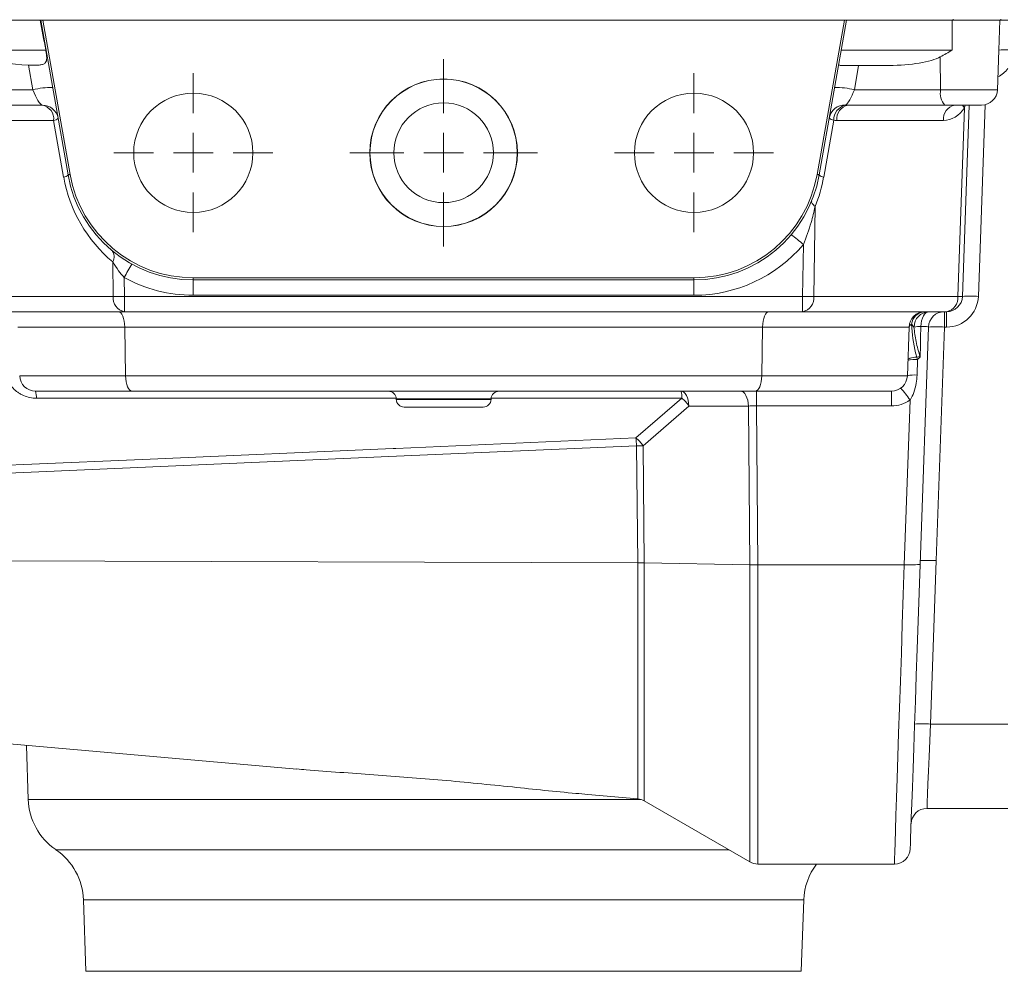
# Model space of a CAD drawing. Header units: millimetres. Extents: x 104 to 691, y -53 to 667.
# Tile 17 of 29: x 167 to 290, y 442 to 562. Entities that reach past the tile are written whole.
import ezdxf

# ---------------------------------------------------------------- set-up
doc = ezdxf.new("R2010")
doc.units = ezdxf.units.MM

# ---------------------------------------------------------------- blocks, each defined once
blk = doc.blocks.new('SW_CENTERMARKSYMBOL_0')
at = {"color": 0, "linetype": 'Continuous', "lineweight": 0}
for p, q in [((0, 5), (0, 10)), ((0, 0), (0, 2.5)), ((-5, 0), (-10, 0)), ((0, 0), (-2.5, 0)), ((0, 0), (0, -2.5)), ((0, 0), (2.5, 0)), ((5, 0), (10, 0)), ((0, -5), (0, -10))]:
    blk.add_line(p, q, dxfattribs=at)
blk = doc.blocks.new('SW_CENTERMARKSYMBOL_1')
at = {"color": 0, "linetype": 'Continuous', "lineweight": 0}
for p, q in [((0, 5), (0, 10)), ((0, 0), (0, 2.5)), ((-5, 0), (-10, 0)), ((0, 0), (-2.5, 0)), ((0, 0), (0, -2.5)), ((0, 0), (2.5, 0)), ((5, 0), (10, 0)), ((0, -5), (0, -10))]:
    blk.add_line(p, q, dxfattribs=at)
blk = doc.blocks.new('SW_CENTERMARKSYMBOL_2')
at = {"color": 0, "linetype": 'Continuous', "lineweight": 0}
for p, q in [((0, 5), (0, 11.79)), ((0, 0), (0, 2.5)), ((-5, 0), (-11.79, 0)), ((0, 0), (-2.5, 0)), ((0, 0), (0, -2.5)), ((0, 0), (2.5, 0)), ((5, 0), (11.79, 0)), ((0, -5), (0, -11.79))]:
    blk.add_line(p, q, dxfattribs=at)

msp = doc.modelspace()

# ---------------------------------------------------------------- linework, layer by layer
at = {"color": 7, "linetype": 'Continuous', "lineweight": 15}
for p, q in [((160.86, 562.15), (169.09, 562.15)), ((169.17, 562.15), (169.09, 562.15)), ((172.61, 542.67), (169.17, 562.15)), ((169.17, 562.15), (169.44, 562.15)), ((169.44, 562.15), (172.87, 542.72)), ((270.28, 562.15), (169.44, 562.15)), ((266.86, 542.72), (270.28, 562.15)), ((270.55, 562.15), (267.12, 542.67)), ((270.28, 562.15), (270.55, 562.15)), ((270.55, 562.15), (283.86, 562.15)), ((283.86, 558.38), (283.86, 562.15)), ((283.86, 562.15), (287.77, 562.15)), ((283.95, 562.25), (283.95, 562.15)), ((289.95, 562.15), (287.77, 562.15)), ((289.72, 558.38), (289.85, 562.15)), ((289.95, 562.25), (289.95, 562.15)), ((290.86, 562.15), (289.95, 562.15)), ((160.86, 558.38), (169.8, 558.38)), ((269.89, 558.38), (283.86, 558.38)), ((282.39, 553.38), (282.35, 557.52)), ((289.55, 553.38), (289.72, 558.38)), ((168.18, 553.38), (167.64, 556.47)), ((275.89, 556.45), (269.76, 556.45)), ((272.08, 556.45), (271.54, 553.38)), ((162.33, 553.38), (168.18, 553.38)), ((271.54, 553.38), (282.39, 553.38)), ((169.38, 551.45), (161.82, 551.45)), ((282.91, 551.45), (270.75, 551.45)), ((287.55, 551.45), (282.91, 551.45)), ((285.98, 551.45), (285.14, 527.38)), ((284.55, 527.38), (285.38, 551.12)), ((170.79, 549.52), (161.97, 549.52)), ((172.05, 542.39), (170.79, 549.52)), ((268.94, 549.55), (267.68, 542.39)), ((282.75, 549.52), (269.34, 549.52)), ((266.6, 538.69), (266.44, 527.38)), ((265.03, 527.38), (265.12, 533.91)), ((178.28, 527.38), (178.22, 531.72)), ((179.66, 529.76), (179.7, 527.38)), ((188.36, 529.45), (188.36, 529.72)), ((188.36, 529.72), (251.36, 529.72)), ((251.36, 529.45), (188.36, 529.45)), ((188.36, 529.45), (188.36, 527.52)), ((251.36, 529.45), (251.36, 529.72)), ((251.36, 529.45), (251.36, 527.52)), ((160.17, 527.38), (178.28, 527.38)), ((179.7, 527.38), (265.03, 527.38)), ((179.7, 527.38), (179.7, 525.45)), ((251.36, 527.52), (188.36, 527.52)), ((265.03, 525.45), (265.03, 527.38)), ((266.44, 527.38), (284.55, 527.38)), ((179.7, 525.45), (161.59, 525.45)), ((265.03, 525.45), (179.7, 525.45)), ((283.14, 525.45), (265.03, 525.45)), ((282.86, 523.52), (282.86, 525.45)), ((283.14, 523.52), (283.14, 525.45)), ((179.75, 523.52), (166.3, 523.52)), ((259.98, 523.52), (179.75, 523.52)), ((179.75, 523.52), (179.83, 517.38)), ((259.98, 523.52), (259.89, 517.38)), ((278.42, 523.52), (259.98, 523.52)), ((278.42, 523.52), (278.21, 517.38)), ((280.86, 523.52), (279.82, 493.66)), ((282.86, 523.52), (281.83, 494.13)), ((283.14, 523.52), (282.86, 523.52)), ((279.5, 519.43), (279.43, 517.46)), ((166.52, 517.38), (179.83, 517.38)), ((179.83, 517.38), (259.89, 517.38)), ((259.89, 517.38), (278.21, 517.38)), ((180.66, 515.45), (168.52, 515.45)), ((259.06, 515.45), (180.66, 515.45)), ((276.21, 515.45), (259.06, 515.45)), ((259.21, 513.59), (259.21, 515.45)), ((276.21, 513.59), (276.21, 515.45)), ((213.9, 514.48), (213.9, 514.41)), ((225.83, 514.41), (225.83, 514.48)), ((277.82, 493.59), (278.54, 514.34)), ((224.83, 513.45), (214.9, 513.45)), ((250.72, 513.58), (244.95, 508.58)), ((258.21, 513.58), (250.72, 513.58)), ((258.4, 493.6), (258.21, 513.58)), ((276.21, 513.59), (259.21, 513.59)), ((259.21, 513.59), (259.4, 493.59)), ((244.28, 493.87), (244.12, 508.59)), ((244.95, 508.58), (245.11, 493.86)), ((162.72, 494.12), (244.28, 493.87)), ((244.28, 493.87), (244.28, 493.87)), ((245.11, 493.86), (258.4, 493.6)), ((245.11, 493.86), (245.11, 493.86)), ((259.4, 493.59), (277.82, 493.59)), ((259.4, 493.59), (259.4, 493.59)), ((279.82, 493.66), (279.82, 493.66)), ((281.83, 494.13), (281.11, 473.56)), ((281.11, 473.56), (290.86, 473.56)), ((163.44, 471.22), (201.4, 467.9)), ((167.36, 470.88), (167.6, 464.08)), ((237.99, 464.7), (244.28, 464.15)), ((245.11, 463.89), (258.4, 456.22)), ((290.86, 462.95), (280.68, 462.95)), ((259.4, 455.95), (276.57, 455.95)), ((174.55, 451.43), (174.86, 442.45)), ((264.86, 442.45), (265.18, 451.43)), ((174.86, 442.45), (219.86, 442.45)), ((219.86, 442.45), (264.86, 442.45))]:
    msp.add_line(p, q, dxfattribs=at)
at = {"color": 8, "linetype": 'Continuous', "lineweight": 15}
for p, q in [((282.39, 553.38), (289.55, 553.38)), ((285.46, 551.45), (285.38, 551.12)), ((287.98, 551.5), (287.14, 527.38)), ((219.86, 514.48), (213.9, 514.48)), ((213.9, 514.41), (219.86, 514.41)), ((225.83, 514.48), (219.86, 514.48)), ((219.86, 514.41), (225.83, 514.41)), ((244.28, 464.15), (244.28, 493.87)), ((245.11, 493.86), (245.11, 463.89)), ((258.4, 456.22), (258.4, 493.6)), ((259.4, 493.59), (259.4, 455.95)), ((167.6, 464.08), (244.67, 464.08)), ((171.07, 457.75), (219.86, 457.75)), ((219.86, 457.75), (255.74, 457.75)), ((265.18, 451.43), (174.55, 451.43))]:
    msp.add_line(p, q, dxfattribs=at)
at = {"color": 8, "linetype": 'Continuous', "lineweight": 15, "flags": 128}
for points in [[(285.16, 551.45), (285.25, 551.3), (285.38, 551.12)], [(213.87, 514.56), (199.24, 514.56), (181.03, 514.56), (168.62, 514.56)], [(249.83, 514.56), (245.83, 514.56), (229.86, 514.56), (225.85, 514.56)], [(276.57, 455.95), (276.57, 456.09), (276.59, 456.59), (276.62, 457.44), (276.66, 458.65), (276.71, 460.2), (276.77, 462.08), (276.84, 464.26), (276.93, 466.73), (277.02, 469.46), (277.11, 472.43), (277.22, 475.61), (277.33, 478.98), (277.45, 482.49), (277.57, 486.12), (277.69, 489.83), (277.82, 493.59)]]:
    msp.add_lwpolyline(points, dxfattribs=at)
at = {"color": 7, "linetype": 'Continuous', "lineweight": 15, "flags": 128}
for points in [[(172.61, 542.67), (172.61, 542.67), (172.62, 542.67), (172.64, 542.68), (172.67, 542.68), (172.71, 542.69), (172.75, 542.7), (172.81, 542.71), (172.87, 542.72)], [(267.12, 542.67), (267.11, 542.67), (267.1, 542.67), (267.08, 542.68), (267.05, 542.68), (267.01, 542.69), (266.97, 542.7), (266.92, 542.71), (266.86, 542.72)], [(266.17, 539.38), (266.15, 539.31), (266.16, 539.24), (266.18, 539.16), (266.23, 539.08), (266.3, 538.98), (266.38, 538.89), (266.48, 538.79), (266.6, 538.69)], [(280.93, 525.45), (280.74, 525.41), (280.55, 525.31), (280.38, 525.14), (280.23, 524.92), (280.1, 524.64), (280, 524.32), (279.93, 523.97), (279.9, 523.6)], [(279.39, 519.74), (279.15, 519.72), (278.94, 519.68), (278.74, 519.64), (278.58, 519.59), (278.45, 519.53), (278.36, 519.47), (278.3, 519.41), (278.27, 519.34)], [(250.72, 513.58), (250.69, 513.95), (250.63, 514.3), (250.53, 514.63), (250.41, 514.91), (250.26, 515.14), (250.09, 515.31), (249.91, 515.41), (249.72, 515.45)], [(258.21, 513.58), (258.18, 513.95), (258.12, 514.3), (258.02, 514.63), (257.9, 514.91), (257.75, 515.14), (257.58, 515.31), (257.4, 515.41), (257.21, 515.45)], [(244.05, 509.57), (246.77, 511.92), (249.83, 514.56)], [(163.04, 506.04), (167.02, 506.22), (182.94, 506.91), (213.5, 508.24), (213.86, 508.25), (244.05, 509.57)], [(244.12, 508.59), (213.94, 507.28), (163.12, 505.07)], [(258.4, 493.6), (258.4, 493.6), (258.4, 493.6), (258.4, 493.6), (258.4, 493.6), (258.4, 493.6), (258.4, 493.6), (258.4, 493.6), (258.4, 493.6)], [(279.82, 493.66), (279.69, 490.06), (279.57, 486.51), (279.45, 483.03), (279.33, 479.67), (279.22, 476.46), (279.11, 473.42), (279.01, 470.58), (278.92, 467.98), (278.84, 465.63), (278.77, 463.56), (278.7, 461.79), (278.65, 460.33), (278.61, 459.2), (278.59, 458.42), (278.57, 457.98), (278.57, 457.88)], [(281.11, 473.56), (281.03, 471.47), (280.95, 469.47), (280.87, 467.64), (280.8, 466.04), (280.75, 464.72), (280.71, 463.75), (280.68, 463.15), (280.68, 462.95)]]:
    msp.add_lwpolyline(points, dxfattribs=at)
at = {"color": 7, "linetype": 'Continuous', "lineweight": 15}
for centre, radius in [((219.86, 545.45), 9.29), ((219.86, 545.45), 9.27), ((188.36, 545.45), 7.5), ((251.36, 545.45), 7.5), ((219.86, 545.45), 6.27)]:
    msp.add_circle(centre, radius, dxfattribs=at)
for centre, radius, start, end in [((290.42, 551.82), 6.6, 86.1943, 96.1276), ((170.33, 545.37), 8.29, 87.6858, 105.0478), ((269.39, 545.37), 8.29, 74.9521, 92.3142), ((284.63, 552.94), 2.28, 168.9819, 221.0251), ((287.55, 553.45), 2, 270, 358), ((169.38, 549.45), 2, 10, 90), ((169.04, 549.72), 1.76, 353.4534, 78.9721), ((270.34, 549.47), 1.99, 87.8724, 169.8316), ((270.91, 549.55), 1.97, 104.5467, 180.1815), ((271.09, 549.72), 1.76, 101.0281, 186.5465), ((284.5, 549.72), 1.76, 101.0281, 186.5464), ((170.7, 550.4), 0.883, 275.8933, 317.1321), ((269.03, 550.43), 0.883, 222.867, 264.1076), ((171.96, 543.27), 0.883, 275.8925, 317.1332), ((188.36, 545.45), 16, 190, 270), ((188.36, 545.45), 15.73, 190, 270), ((251.36, 545.45), 15.73, 270, 350), ((251.36, 545.45), 16, 270, 350), ((267.77, 543.27), 0.883, 222.8672, 264.1074), ((189.78, 545.52), 18, 190, 230.0662), ((249.95, 545.52), 18, 337.7115, 350), ((253.01, 520.3), 18.22, 48.3409, 54.4942), ((177.12, 532.36), 1.28, 329.9132, 40.2023), ((251.36, 545.52), 18, 270, 319.8542), ((204.79, 516.43), 28.44, 148.1491, 152.056), ((188.36, 545.52), 18, 241.0994, 270), ((180.03, 527.18), 1.76, 173.4537, 258.9718), ((178.99, 570.32), 42.95, 269.0572, 270.9428), ((265.73, 570.32), 42.95, 269.0572, 270.9428), ((264.69, 527.18), 1.76, 281.028, 6.5465), ((282.8, 527.18), 1.76, 281.0281, 6.5465), ((283.14, 527.45), 2, 270, 358), ((283.14, 527.52), 4, 270, 358), ((284.84, 533.36), 5.99, 267.198, 272.802), ((286.14, 513.04), 14.37, 86.013, 93.987), ((280.42, 523.45), 2, 90, 178), ((280.52, 523.64), 1.81, 93.3072, 172.6089), ((280.99, 523.51), 1.94, 91.6364, 179.9499), ((282.86, 523.45), 2, 90, 177.9988), ((278.89, 523.42), 0.478, 109.7056, 168.5593), ((280.05, 518.34), 5.27, 91.673, 101.0393), ((281.86, 509.18), 14.37, 86.0117, 93.9859), ((279.14, 515.73), 3.72, 84.5167, 103.5054), ((284.44, 521.24), 5.27, 196.548, 200.1681), ((168.52, 517.45), 2, 182, 270), ((276.21, 517.45), 2, 270, 358), ((279.07, 513.77), 3.72, 84.5167, 103.5055), ((165.95, 514.7), 2.67, 356.9718, 16.1541), ((212.9, 514.45), 1, 2, 90), ((226.83, 514.45), 1, 90, 178), ((247.16, 514.7), 2.67, 356.9721, 16.1571), ((269.03, 508.06), 11.4, 33.4549, 42.9598), ((214.9, 514.45), 1, 182, 270), ((224.83, 514.45), 1, 270, 358), ((247.04, 511.12), 4.43, 33.677, 50.9925), ((276.21, 517.59), 4, 270, 305.7346), ((241.26, 506.13), 4.43, 33.6795, 50.9948), ((225.7, 507.72), 18.44, 2.7245, 5.7655), ((244.26, 483.79), 24.8, 88.4161, 90.3229), ((280.83, 479.79), 14.37, 86.0117, 93.9859), ((280.11, 459.23), 14.37, 86.0129, 93.9871), ((175.59, 464.36), 8, 182, 235.6082), ((244.11, 462.16), 2, 60, 85), ((280.68, 460.95), 2, 90, 178), ((166.55, 451.15), 8, 2, 55.6082), ((276.57, 457.95), 2, 270.3486, 358), ((259.4, 457.95), 2, 240, 270), ((273.17, 451.15), 8, 143.163, 178)]:
    msp.add_arc(centre, radius, start, end, dxfattribs=at)
at = {"color": 8, "linetype": 'Continuous', "lineweight": 15}
msp.add_arc((287.72, 558.52), 4, 298.0403, 321.7415, dxfattribs=at)
at = {"color": 7, "linetype": 'Continuous', "lineweight": 15}
for centre, major_axis, ratio, start_param, end_param in [((169.33, 549.75), (-7.29, 41.4), 0.04758, 4.913956, 5.008145), ((169.1, 558.45), (7.47, 0.08), 0.267572, 3.586827, 4.511895), ((275.62, 558.45), (7.47, -0.08), 0.267572, 4.751314, 5.837951), ((168.67, 553.45), (-0.75, 1.99), 0.228601, 1.520225, 3.056115), ((271.05, 553.45), (0.75, 1.99), 0.228601, 3.349885, 4.762961), ((270.91, 553.45), (2.75, 0.24), 0.72281, 4.470548, 4.593362), ((282.79, 553.52), (0.13, 4), 0.81623, 3.167126, 4.095412), ((269.49, 553.52), (0.46, 3.98), 0.81283, 3.112633, 3.235448), ((178.92, 523.45), (0, 2), 0.414214, 4.747296, 6.283185), ((260.81, 523.45), (0, 2), 0.414214, 0, 1.53589), ((280.93, 582.83), (2, 114.48), 0.000021, 4.128987, 4.168659), ((278.86, 523.45), (2, 0.07), 0.069374, 6.278313, 7.304162), ((180.66, 517.45), (0, 2), 0.414214, 1.605703, 3.141593), ((259.06, 517.45), (0, 2), 0.414214, 3.141593, 4.677482), ((259.21, 513.45), (2, -0.02), 0.069729, 1.572764, 2.096036), ((277.82, 493.66), (2, 0), 0.0349, 4.713607, 6.281968)]:
    msp.add_ellipse(centre, major_axis=major_axis, ratio=ratio, start_param=start_param, end_param=end_param, dxfattribs=at)
for points, knots in [([(167.64, 556.47), (167.86, 556.47), (168.31, 556.46), (168.93, 556.48), (169.43, 556.55), (169.74, 556.73), (169.89, 557.01), (169.93, 557.38), (169.89, 557.85), (169.83, 558.2), (169.8, 558.38)], [0, 0, 0, 0, 0.153758, 0.307727, 0.428756, 0.550567, 0.654063, 0.755901, 0.873551, 1, 1, 1, 1]), ([(283.86, 558.38), (283.86, 558.38), (283.35, 558.08), (282.85, 557.8), (282.35, 557.52)], [0, 0, 0, 0, 0.0087401, 1, 1, 1, 1]), ([(269.59, 556.67), (269.58, 556.6), (269.57, 556.47), (269.69, 556.46), (269.76, 556.45)], [0, 0, 0, 0, 0.473885, 1, 1, 1, 1]), ([(266.6, 538.69), (266.45, 538.02), (266.08, 536.4), (265.48, 534.83), (265.12, 533.91)], [0, 0, 0, 0, 0.414464, 1, 1, 1, 1]), ([(179.66, 529.76), (179.42, 530.04), (178.88, 530.68), (178.45, 531.35), (178.22, 531.72)], [0, 0, 0, 0, 0.44465, 1, 1, 1, 1]), ([(278.73, 523.87), (278.83, 522.66), (278.94, 521.28), (279.34, 519.92), (279.39, 519.74)], [0, 0, 0, 0, 0.873213, 1, 1, 1, 1]), ([(279.04, 523.51), (279.11, 522.9), (279.25, 521.63), (279.63, 520.41), (279.83, 519.76)], [0, 0, 0, 0, 0.477687, 1, 1, 1, 1]), ([(279.39, 519.74), (279.53, 519.75), (279.68, 519.76), (279.82, 519.76), (279.83, 519.76)], [0, 0, 0, 0, 0.94426, 1, 1, 1, 1]), ([(279.83, 519.76), (279.83, 519.76), (279.76, 519.69), (279.65, 519.57), (279.54, 519.47), (279.5, 519.43)], [0, 0, 0, 0, 0.024237, 0.647107, 1, 1, 1, 1]), ([(168.62, 514.56), (168.34, 514.56), (168.05, 514.59), (167.51, 514.71), (167.25, 514.8), (166.87, 514.96), (166.75, 515.03), (166.51, 515.16), (166.4, 515.23), (166.08, 515.46), (165.88, 515.63), (165.53, 516.01), (165.38, 516.2), (165.11, 516.62), (165, 516.84), (164.73, 517.5), (164.64, 517.96), (164.62, 518.42)], [0, 0, 0, 0, 0.125, 0.125, 0.25, 0.25, 0.3125, 0.3125, 0.375, 0.375, 0.5, 0.5, 0.625, 0.625, 0.75, 0.75, 1, 1, 1, 1]), ([(279.43, 517.46), (279.4, 517.13), (279.35, 516.39), (279.09, 515.31), (278.72, 514.65), (278.54, 514.34)], [0, 0, 0, 0, 0.307688, 0.678215, 1, 1, 1, 1]), ([(258.4, 493.6), (258.44, 493.6), (258.51, 493.59), (258.63, 493.59), (258.75, 493.59), (258.88, 493.59), (259.01, 493.59), (259.14, 493.59), (259.27, 493.59), (259.35, 493.59), (259.4, 493.59)], [0, 0, 0, 0, 0.125002, 0.250003, 0.375002, 0.5, 0.624998, 0.749997, 0.874998, 1, 1, 1, 1]), ([(201.4, 467.91), (201.78, 467.88), (203.53, 467.71), (206.77, 467.49), (211.05, 467.18), (215.37, 466.86), (219.72, 466.5), (224.12, 466.09), (229.77, 465.52), (234.44, 465.01), (237.5, 464.75), (238, 464.71)], [0, 0, 0, 0, 0.0333922, 0.1510689, 0.2687455, 0.3839967, 0.4992473, 0.6178148, 0.7363842, 0.9569991, 1, 1, 1, 1])]:
    msp.add_open_spline(points, degree=3, knots=knots, dxfattribs=at)
for points in [[(279.04, 523.51), (278.95, 523.63), (278.85, 523.76), (278.73, 523.87)], [(245.11, 493.86), (244.86, 493.87), (244.57, 493.87), (244.28, 493.87)], [(277.82, 493.59), (277.82, 493.59), (277.82, 493.59), (277.82, 493.59)]]:
    msp.add_open_spline(points, degree=3, dxfattribs=at)

# ---------------------------------------------------------------- block references
at = {"color": 7, "linetype": 'Continuous', "lineweight": 0}
for name, p in [('SW_CENTERMARKSYMBOL_2', (219.86, 545.45)), ('SW_CENTERMARKSYMBOL_1', (188.36, 545.45)), ('SW_CENTERMARKSYMBOL_0', (251.36, 545.45))]:
    msp.add_blockref(name, p, dxfattribs=at)

doc.saveas('drawing.dxf')
